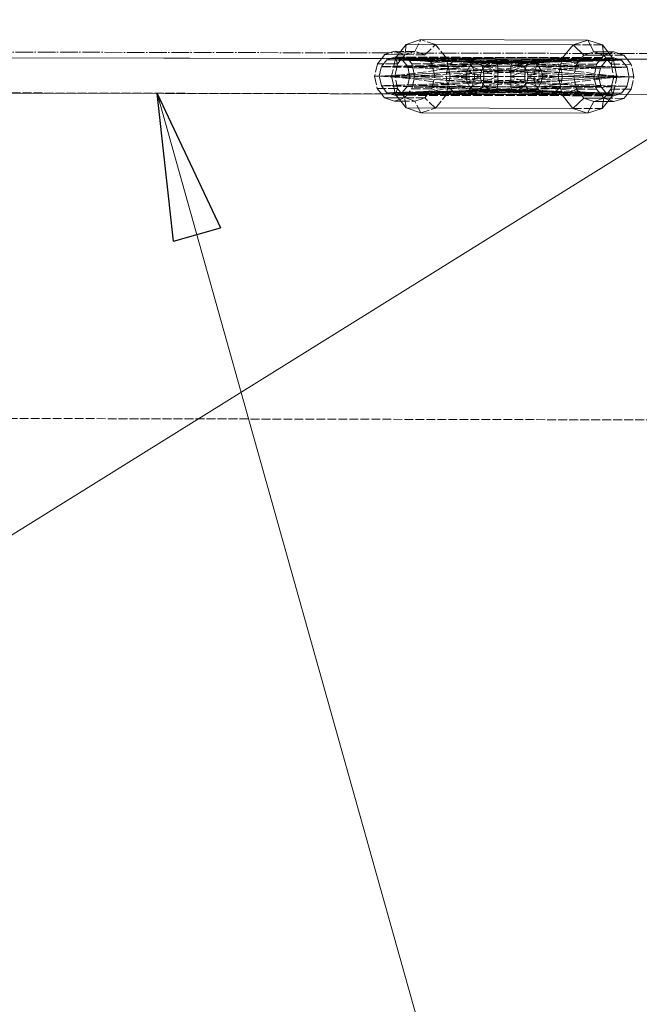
# Model space of a CAD drawing. Header units: millimetres. Extents: x -15129 to 9171, y -18789 to 5877.
# Tile 38 of 256: x -9030 to -8819, y -17105 to -16769. Entities that reach past the tile are written whole.
import ezdxf

# ---------------------------------------------------------------- set-up
doc = ezdxf.new("R2010")
doc.units = ezdxf.units.MM
doc.linetypes.add('ACAD_ISO02W100', pattern=[15, 12, -3])
doc.linetypes.add('ACAD_ISO04W100', pattern=[30, 24, -3, 0, -3])
for name, color, linetype in [('AS_Belki', 145, 'Continuous'), ('AS_Czesci specjalne', 31, 'Continuous'), ('AS_DIM_ON', 7, 'Continuous'), ('AS_Sciany betonowe', 252, 'Continuous'), ('AS_Siatki', 72, 'Continuous')]:
    doc.layers.add(name, color=color, linetype=linetype)

msp = doc.modelspace()

# ---------------------------------------------------------------- linework, layer by layer
at = {"color": 0, "linetype": 'ByBlock', "lineweight": -2}
for p, q in [((-8977.78, -16844.63), (-8983.27, -16794.24)), ((-8983.27, -16794.24), (-8961.74, -16840.13)), ((-8977.78, -16844.63), (-8961.74, -16840.13))]:
    msp.add_line(p, q, dxfattribs=at)
at = {"color": 7, "lineweight": 13}
msp.add_line((-8983.27, -16794.24), (-8816.96, -17386.81), dxfattribs=at)
at = {"layer": 'AS_Belki', "color": 145, "linetype": 'Continuous', "lineweight": 13, "ltscale": 0.25}
for p, q in [((-8906.79, -16782.39), (-9179.18, -16781.74)), ((-8745.74, -16782.76), (-9179.18, -16781.82)), ((-8787.37, -16782.67), (-8828.95, -16782.57)), ((-9179.2, -16793.82), (-8787.34, -16794.67)), ((-8828.98, -16794.57), (-8395.54, -16795.59))]:
    msp.add_line(p, q, dxfattribs=at)
at = {"layer": 'AS_Belki', "color": 84, "linetype": 'ACAD_ISO02W100', "lineweight": 13, "ltscale": 0.25}
for p, q in [((-8902.04, -16782.4), (-8906.79, -16782.39)), ((-8899.87, -16782.4), (-8902.04, -16782.4)), ((-8879.84, -16782.45), (-8899.87, -16782.4)), ((-8828.95, -16782.57), (-8849.91, -16782.52)), ((-9179.2, -16793.74), (-8906.81, -16794.39)), ((-8906.81, -16794.39), (-8902.06, -16794.4)), ((-8902.06, -16794.4), (-8899.9, -16794.4)), ((-8899.9, -16794.4), (-8879.87, -16794.45)), ((-8849.94, -16794.52), (-8828.98, -16794.57))]:
    msp.add_line(p, q, dxfattribs=at)
at = {"layer": 'AS_Belki', "color": 84, "linetype": 'ACAD_ISO02W100', "lineweight": 13, "ltscale": 0.25, "extrusion": (0.59867, -0.001411, 0.800995)}
for centre in [(-16809.33, 7081.01, -5292.42), (-16809.33, 7057.03, -5274.5)]:
    msp.add_circle(centre, 6, dxfattribs=at)
at = {"layer": 'AS_Czesci specjalne', "color": 145, "linetype": 'Continuous', "lineweight": 13, "ltscale": 0.25}
for p, q in [((-8893.3, -16775.92), (-8898.31, -16777.58)), ((-8836.42, -16776.05), (-8893.3, -16775.92)), ((-8841.43, -16777.71), (-8836.42, -16776.05)), ((-8834.34, -16780.06), (-8836.42, -16776.05)), ((-8831.42, -16777.74), (-8836.42, -16776.05)), ((-8902.29, -16779.9), (-8905.69, -16781.03)), ((-8900.18, -16779.91), (-8902.29, -16779.9)), ((-8898.31, -16777.58), (-8901.98, -16782.15)), ((-8841.43, -16777.71), (-8898.31, -16777.58)), ((-8845.11, -16782.28), (-8841.43, -16777.71)), ((-8837.74, -16781.19), (-8841.43, -16777.71)), ((-8837.74, -16781.19), (-8834.34, -16780.06)), ((-8827.45, -16780.07), (-8834.34, -16780.06)), ((-8831.09, -16780.06), (-8831.42, -16777.74)), ((-8829.56, -16780.07), (-8831.42, -16777.74)), ((-8827.45, -16780.07), (-8830.86, -16781.2)), ((-8824.05, -16781.22), (-8827.45, -16780.07)), ((-8905.69, -16781.03), (-8906.8, -16782.41)), ((-8905.69, -16781.03), (-8901.1, -16781.05)), ((-8901.98, -16782.15), (-8902.04, -16782.42)), ((-8901.98, -16782.15), (-8899.44, -16782.42)), ((-8901.98, -16782.15), (-8897.57, -16782.43)), ((-8895.94, -16782.43), (-8901.98, -16782.15)), ((-8845.11, -16782.28), (-8901.98, -16782.15)), ((-8851.18, -16782.53), (-8845.11, -16782.28)), ((-8849.58, -16782.53), (-8845.11, -16782.28)), ((-8847.73, -16782.54), (-8845.11, -16782.28)), ((-8845.16, -16782.54), (-8845.11, -16782.28)), ((-8845.11, -16782.28), (-8844.47, -16782.54)), ((-8837.74, -16781.19), (-8838.84, -16782.56)), ((-8830.86, -16781.2), (-8837.74, -16781.19)), ((-8830.86, -16781.2), (-8831.96, -16782.57)), ((-8828.98, -16782.58), (-8827.46, -16782.07)), ((-8827.46, -16782.07), (-8825.96, -16782.58)), ((-8822.96, -16782.58), (-8824.05, -16781.22)), ((-8906.8, -16794.41), (-8905.73, -16795.75)), ((-8905.73, -16795.75), (-8901.14, -16795.74)), ((-8905.73, -16795.75), (-8902.33, -16796.9)), ((-8902.33, -16796.9), (-8900.22, -16796.89)), ((-8902.06, -16794.42), (-8902.01, -16794.65)), ((-8902.01, -16794.65), (-8899.87, -16794.42)), ((-8902.01, -16794.65), (-8896.89, -16794.43)), ((-8902.01, -16794.65), (-8898.27, -16794.43)), ((-8902.01, -16794.65), (-8898.36, -16799.23)), ((-8902.01, -16794.65), (-8845.14, -16794.78)), ((-8850.65, -16794.53), (-8845.14, -16794.78)), ((-8849.21, -16794.53), (-8845.14, -16794.78)), ((-8845.14, -16794.78), (-8847.53, -16794.54)), ((-8845.14, -16794.78), (-8845.19, -16794.54)), ((-8845.14, -16794.78), (-8844.55, -16794.54)), ((-8841.48, -16799.36), (-8845.14, -16794.78)), ((-8841.48, -16799.36), (-8837.78, -16795.91)), ((-8838.86, -16794.56), (-8837.78, -16795.91)), ((-8837.78, -16795.91), (-8834.38, -16797.06)), ((-8837.78, -16795.91), (-8830.89, -16795.93)), ((-8836.48, -16801.05), (-8834.38, -16797.06)), ((-8834.38, -16797.06), (-8827.49, -16797.07)), ((-8831.97, -16794.57), (-8830.89, -16795.93)), ((-8831.47, -16799.39), (-8831.13, -16797.06)), ((-8831.47, -16799.39), (-8829.6, -16797.07)), ((-8830.89, -16795.93), (-8827.49, -16797.07)), ((-8827.49, -16795.07), (-8828.96, -16794.58)), ((-8826.01, -16794.58), (-8827.49, -16795.07)), ((-8827.49, -16797.07), (-8824.08, -16795.94)), ((-8824.08, -16795.94), (-8823, -16794.59)), ((-8898.36, -16799.23), (-8893.35, -16800.92)), ((-8898.36, -16799.23), (-8841.48, -16799.36)), ((-8836.48, -16801.05), (-8841.48, -16799.36)), ((-8836.48, -16801.05), (-8831.47, -16799.39)), ((-8893.35, -16800.92), (-8836.48, -16801.05))]:
    msp.add_line(p, q, dxfattribs=at)
at = {"layer": 'AS_Czesci specjalne', "color": 84, "linetype": 'ACAD_ISO02W100', "lineweight": 13, "ltscale": 0.25}
for p, q in [((-8895.4, -16779.94), (-8893.3, -16775.92)), ((-8888.29, -16777.6), (-8893.3, -16775.92)), ((-8902.29, -16779.9), (-8898.88, -16781.04)), ((-8895.4, -16779.94), (-8900.18, -16779.91)), ((-8898.31, -16777.58), (-8898.8, -16781.07)), ((-8898.8, -16781.07), (-8895.4, -16779.94)), ((-8892.01, -16781.08), (-8895.4, -16779.94)), ((-8892.01, -16781.08), (-8888.29, -16777.6)), ((-8884.64, -16782.19), (-8888.29, -16777.6)), ((-8831.42, -16777.74), (-8841.43, -16777.71)), ((-8834.34, -16780.06), (-8830.93, -16781.2)), ((-8830.93, -16781.2), (-8831.09, -16780.06)), ((-8827.97, -16782.07), (-8829.56, -16780.07)), ((-8906.8, -16782.41), (-8908.19, -16784.13)), ((-8904.9, -16782.76), (-8906.81, -16785.14)), ((-8869.7, -16783.86), (-8906.81, -16785.14)), ((-8904.9, -16782.76), (-8902.29, -16781.9)), ((-8904.9, -16782.76), (-8869.7, -16783.86)), ((-8868.89, -16783.57), (-8904.9, -16782.76)), ((-8868.2, -16783.48), (-8904.9, -16782.76)), ((-8824.86, -16782.95), (-8904.9, -16782.76)), ((-8902.04, -16782.42), (-8903.34, -16788.39)), ((-8902.29, -16781.9), (-8900.8, -16782.4)), ((-8901.78, -16781.9), (-8902.29, -16781.9)), ((-8901.98, -16782.15), (-8901.29, -16784.16)), ((-8827.46, -16782.07), (-8901.78, -16781.9)), ((-8901.29, -16784.16), (-8899.89, -16782.42)), ((-8901.1, -16781.05), (-8898.8, -16781.07)), ((-8900.8, -16782.4), (-8900.73, -16782.42)), ((-8900.73, -16782.42), (-8900.07, -16782.65)), ((-8900.07, -16782.65), (-8899.69, -16782.77)), ((-8899.89, -16782.42), (-8898.8, -16781.07)), ((-8899.69, -16782.77), (-8897.79, -16785.16)), ((-8877.98, -16783.42), (-8899.69, -16782.77)), ((-8862.05, -16783.59), (-8899.69, -16782.77)), ((-8861.55, -16783.49), (-8899.69, -16782.77)), ((-8899.44, -16782.42), (-8876.6, -16784.92)), ((-8896.4, -16784.16), (-8898.88, -16781.04)), ((-8898.79, -16781.04), (-8892.01, -16781.08)), ((-8897.57, -16782.43), (-8875.33, -16783.84)), ((-8874.05, -16783.46), (-8895.94, -16782.43)), ((-8889.53, -16784.19), (-8892.01, -16781.08)), ((-8889.53, -16784.19), (-8884.64, -16782.19)), ((-8883.31, -16788.44), (-8884.64, -16782.19)), ((-8884.64, -16782.19), (-8857.39, -16784.96)), ((-8856.72, -16783.89), (-8884.64, -16782.19)), ((-8855.7, -16783.51), (-8884.64, -16782.19)), ((-8830.06, -16782.94), (-8879.13, -16782.82)), ((-8873.85, -16783.54), (-8877.98, -16783.42)), ((-8875.33, -16783.84), (-8876.6, -16784.92)), ((-8874.05, -16783.46), (-8875.33, -16783.84)), ((-8875.33, -16783.84), (-8873.27, -16783.76)), ((-8875.33, -16783.84), (-8872.59, -16784.57)), ((-8873.03, -16783.85), (-8875.33, -16783.84)), ((-8874.05, -16783.46), (-8851.18, -16782.53)), ((-8874.05, -16783.46), (-8873.03, -16783.85)), ((-8868.89, -16783.57), (-8874.05, -16783.46)), ((-8867.7, -16783.58), (-8874.05, -16783.46)), ((-8868.2, -16783.48), (-8874.05, -16783.46)), ((-8869.18, -16783.68), (-8873.85, -16783.54)), ((-8873.27, -16783.76), (-8868.89, -16783.57)), ((-8873.03, -16783.85), (-8849.58, -16782.53)), ((-8867.7, -16783.58), (-8873.03, -16783.85)), ((-8873.03, -16783.85), (-8872.37, -16784.93)), ((-8873.03, -16783.85), (-8867.13, -16784.91)), ((-8869.7, -16783.86), (-8873.03, -16783.85)), ((-8873.03, -16783.85), (-8867.39, -16783.87)), ((-8872.37, -16784.93), (-8847.73, -16782.54)), ((-8871.33, -16784.9), (-8869.7, -16783.86)), ((-8862.36, -16783.88), (-8870.17, -16784.16)), ((-8869.7, -16783.86), (-8868.89, -16783.57)), ((-8862.36, -16783.88), (-8869.18, -16783.68)), ((-8868.89, -16783.57), (-8868.2, -16783.48)), ((-8830.06, -16782.94), (-8868.2, -16783.48)), ((-8867.7, -16783.58), (-8868.2, -16783.48)), ((-8830.06, -16782.94), (-8867.7, -16783.58)), ((-8867.39, -16783.87), (-8867.7, -16783.58)), ((-8867.39, -16783.87), (-8830.06, -16782.94)), ((-8867.39, -16783.87), (-8867.13, -16784.91)), ((-8831.97, -16785.31), (-8867.39, -16783.87)), ((-8862.63, -16784.92), (-8862.36, -16783.88)), ((-8862.05, -16783.59), (-8862.36, -16783.88)), ((-8862.36, -16783.88), (-8860.06, -16783.88)), ((-8861.55, -16783.49), (-8862.05, -16783.59)), ((-8860.98, -16783.58), (-8862.05, -16783.59)), ((-8860.65, -16783.67), (-8862.05, -16783.59)), ((-8861.55, -16783.49), (-8824.86, -16782.95)), ((-8861.55, -16783.49), (-8860.86, -16783.59)), ((-8855.7, -16783.51), (-8861.55, -16783.49)), ((-8855.7, -16783.51), (-8860.98, -16783.58)), ((-8860.86, -16783.59), (-8830.15, -16783.04)), ((-8860.86, -16783.59), (-8855.7, -16783.51)), ((-8860.86, -16783.59), (-8860.05, -16783.88)), ((-8860.86, -16783.59), (-8854.42, -16783.89)), ((-8856.72, -16783.89), (-8860.65, -16783.67)), ((-8856.72, -16783.89), (-8860.06, -16783.88)), ((-8860.05, -16783.88), (-8824.86, -16782.95)), ((-8860.05, -16783.88), (-8858.43, -16784.93)), ((-8822.95, -16785.33), (-8860.05, -16783.88)), ((-8860.05, -16783.88), (-8854.42, -16783.89)), ((-8859.34, -16784.35), (-8856.72, -16783.89)), ((-8858.43, -16784.93), (-8854.42, -16783.89)), ((-8857.39, -16784.96), (-8856.72, -16783.89)), ((-8856.72, -16783.89), (-8855.7, -16783.51)), ((-8855.7, -16783.51), (-8827.77, -16782.32)), ((-8854.42, -16783.89), (-8855.7, -16783.51)), ((-8854.42, -16783.89), (-8827.77, -16782.32)), ((-8853.16, -16784.97), (-8854.42, -16783.89)), ((-8853.16, -16784.97), (-8827.77, -16782.32)), ((-8846.46, -16788.53), (-8845.16, -16782.54)), ((-8827.77, -16782.32), (-8845.11, -16782.28)), ((-8844.47, -16782.54), (-8840.24, -16784.29)), ((-8838.84, -16782.56), (-8840.24, -16784.29)), ((-8831.96, -16782.57), (-8833.36, -16784.31)), ((-8831.97, -16785.31), (-8830.06, -16782.94)), ((-8830.93, -16781.2), (-8830.25, -16782.07)), ((-8830.86, -16781.2), (-8824.05, -16781.22)), ((-8830.25, -16782.07), (-8829.85, -16782.57)), ((-8830.15, -16783.04), (-8824.86, -16782.95)), ((-8830.06, -16782.94), (-8828.98, -16782.58)), ((-8829.85, -16782.57), (-8829.84, -16782.57)), ((-8829.84, -16782.57), (-8829.66, -16782.8)), ((-8829.66, -16782.8), (-8828.45, -16784.32)), ((-8828.45, -16784.32), (-8827.85, -16782.58)), ((-8827.86, -16782.21), (-8827.97, -16782.07)), ((-8827.77, -16782.32), (-8827.86, -16782.21)), ((-8827.85, -16782.57), (-8827.77, -16782.32)), ((-8827.71, -16782.57), (-8827.77, -16782.32)), ((-8826.44, -16788.57), (-8827.71, -16782.58)), ((-8825.96, -16782.58), (-8825.94, -16782.58)), ((-8825.94, -16782.58), (-8824.86, -16782.95)), ((-8824.86, -16782.95), (-8822.95, -16785.33)), ((-8821.57, -16784.34), (-8822.96, -16782.59)), ((-8908.19, -16784.13), (-8909.11, -16788.38)), ((-8902.42, -16784.16), (-8908.19, -16784.13)), ((-8907.51, -16788.38), (-8906.81, -16785.14)), ((-8872.59, -16786.49), (-8907.51, -16788.38)), ((-8906.81, -16785.14), (-8871.33, -16784.9)), ((-8906.81, -16785.14), (-8872.59, -16786.49)), ((-8876.6, -16784.92), (-8903.34, -16788.39)), ((-8903.34, -16788.39), (-8877.54, -16786.53)), ((-8902.42, -16784.16), (-8901.29, -16784.16)), ((-8902.21, -16788.4), (-8901.29, -16784.16)), ((-8872.78, -16784.25), (-8897.79, -16785.16)), ((-8897.79, -16785.16), (-8876.18, -16785.01)), ((-8897.79, -16785.16), (-8897.1, -16788.41)), ((-8897.79, -16785.16), (-8872.31, -16786.14)), ((-8897.1, -16788.41), (-8875.46, -16787.22)), ((-8895.5, -16788.41), (-8896.4, -16784.16)), ((-8896.4, -16784.16), (-8889.53, -16784.19)), ((-8888.63, -16788.43), (-8889.53, -16784.19)), ((-8857.39, -16784.96), (-8883.31, -16788.44)), ((-8883.31, -16788.44), (-8857.75, -16786.58)), ((-8877.54, -16786.53), (-8877.89, -16788.45)), ((-8876.6, -16784.92), (-8877.54, -16786.53)), ((-8872.59, -16786.49), (-8877.54, -16786.53)), ((-8877.54, -16786.53), (-8873.09, -16788.46)), ((-8872.38, -16784.91), (-8876.6, -16784.92)), ((-8876.6, -16784.92), (-8872.59, -16786.49)), ((-8876.18, -16785.01), (-8872.35, -16784.99)), ((-8875.46, -16787.22), (-8872.74, -16787.07)), ((-8873.09, -16788.46), (-8872.59, -16786.49)), ((-8870.17, -16784.16), (-8872.78, -16784.25)), ((-8872.74, -16787.07), (-8871.99, -16787.02)), ((-8872.59, -16784.57), (-8871.33, -16784.9)), ((-8872.59, -16786.49), (-8872.15, -16785.93)), ((-8871.33, -16784.9), (-8872.38, -16784.91)), ((-8867.13, -16784.91), (-8872.37, -16784.93)), ((-8872.37, -16784.93), (-8872.01, -16786.54)), ((-8872.37, -16784.93), (-8867.09, -16786.5)), ((-8846.46, -16788.53), (-8872.37, -16784.93)), ((-8872.35, -16784.99), (-8871.39, -16784.98)), ((-8872.1, -16786.15), (-8872.31, -16786.14)), ((-8872.15, -16785.93), (-8871.33, -16784.9)), ((-8872.1, -16786.15), (-8862.67, -16786.51)), ((-8867.09, -16786.5), (-8872.01, -16786.54)), ((-8872.01, -16786.54), (-8871.91, -16788.47)), ((-8872.01, -16786.54), (-8867.1, -16788.48)), ((-8846.46, -16788.53), (-8872.01, -16786.54)), ((-8871.99, -16787.02), (-8862.67, -16786.51)), ((-8871.39, -16784.98), (-8862.63, -16784.92)), ((-8867.13, -16784.91), (-8867.09, -16786.5)), ((-8831.97, -16785.31), (-8867.13, -16784.91)), ((-8867.09, -16786.5), (-8867.1, -16788.48)), ((-8867.09, -16786.5), (-8831.97, -16785.31)), ((-8867.09, -16786.5), (-8832.68, -16788.56)), ((-8862.68, -16788.49), (-8862.67, -16786.51)), ((-8862.68, -16788.49), (-8857.75, -16786.58)), ((-8862.67, -16786.51), (-8862.63, -16784.92)), ((-8862.67, -16786.51), (-8858.21, -16785.21)), ((-8857.75, -16786.58), (-8862.67, -16786.51)), ((-8862.63, -16784.92), (-8859.34, -16784.35)), ((-8858.41, -16784.96), (-8862.63, -16784.92)), ((-8858.43, -16784.93), (-8857.18, -16786.52)), ((-8858.43, -16784.93), (-8831.91, -16785.23)), ((-8853.16, -16784.97), (-8858.43, -16784.93)), ((-8857.39, -16784.96), (-8858.41, -16784.96)), ((-8858.21, -16785.21), (-8857.39, -16784.96)), ((-8857.87, -16788.5), (-8857.75, -16786.58)), ((-8857.75, -16786.58), (-8857.62, -16785.96)), ((-8857.62, -16785.96), (-8857.39, -16784.96)), ((-8857.18, -16786.52), (-8853.16, -16784.97)), ((-8857.18, -16786.52), (-8854.03, -16786.41)), ((-8857.18, -16786.52), (-8856.69, -16788.5)), ((-8822.27, -16788.58), (-8857.18, -16786.52)), ((-8852.23, -16786.59), (-8857.18, -16786.52)), ((-8856.69, -16788.5), (-8852.23, -16786.59)), ((-8854.03, -16786.41), (-8822.95, -16785.33)), ((-8852.23, -16786.59), (-8853.16, -16784.97)), ((-8826.44, -16788.57), (-8853.16, -16784.97)), ((-8851.88, -16788.51), (-8852.23, -16786.59)), ((-8826.44, -16788.57), (-8852.23, -16786.59)), ((-8840.24, -16784.29), (-8841.16, -16788.54)), ((-8833.36, -16784.31), (-8840.24, -16784.29)), ((-8833.36, -16784.31), (-8834.28, -16788.56)), ((-8832.68, -16788.56), (-8831.97, -16785.31)), ((-8831.91, -16785.23), (-8822.95, -16785.33)), ((-8828.45, -16784.32), (-8827.55, -16788.57)), ((-8828.45, -16784.32), (-8821.57, -16784.34)), ((-8822.95, -16785.33), (-8822.27, -16788.58)), ((-8820.66, -16788.59), (-8821.57, -16784.34)), ((-8909.11, -16788.38), (-8908.21, -16792.63)), ((-8909.11, -16788.38), (-8903.34, -16788.39)), ((-8906.82, -16791.64), (-8907.51, -16788.38)), ((-8907.51, -16788.38), (-8872.6, -16790.44)), ((-8907.51, -16788.38), (-8873.09, -16788.46)), ((-8872.6, -16790.44), (-8906.82, -16791.64)), ((-8903.34, -16788.39), (-8902.06, -16794.42)), ((-8903.34, -16788.39), (-8876.62, -16791.99)), ((-8903.34, -16788.39), (-8877.55, -16790.38)), ((-8903.34, -16788.39), (-8902.21, -16788.4)), ((-8901.31, -16792.63), (-8902.21, -16788.4)), ((-8897.1, -16788.41), (-8897.8, -16791.66)), ((-8897.1, -16788.41), (-8872.74, -16789.87)), ((-8896.42, -16792.66), (-8895.5, -16788.41)), ((-8895.5, -16788.41), (-8888.63, -16788.43)), ((-8889.55, -16792.66), (-8888.63, -16788.43)), ((-8884.67, -16794.69), (-8883.31, -16788.44)), ((-8883.31, -16788.44), (-8857.41, -16792.04)), ((-8883.31, -16788.44), (-8857.76, -16790.42)), ((-8883.31, -16788.44), (-8857.87, -16788.5)), ((-8877.89, -16788.45), (-8877.55, -16790.38)), ((-8877.89, -16788.45), (-8873.09, -16788.46)), ((-8873.09, -16788.46), (-8877.55, -16790.38)), ((-8877.55, -16790.38), (-8876.62, -16791.99)), ((-8877.55, -16790.38), (-8872.6, -16790.44)), ((-8876.62, -16791.99), (-8872.6, -16790.44)), ((-8875.05, -16788.46), (-8873.09, -16788.46)), ((-8872.6, -16790.44), (-8873.09, -16788.46)), ((-8873.09, -16788.46), (-8871.91, -16788.47)), ((-8872.74, -16789.87), (-8871.99, -16789.91)), ((-8872.16, -16791), (-8872.6, -16790.44)), ((-8872.38, -16792), (-8846.46, -16788.53)), ((-8872.02, -16790.39), (-8872.38, -16792)), ((-8867.1, -16790.46), (-8872.38, -16792)), ((-8872.11, -16790.79), (-8862.68, -16790.47)), ((-8871.91, -16788.47), (-8872.02, -16790.39)), ((-8867.1, -16788.48), (-8872.02, -16790.39)), ((-8872.02, -16790.39), (-8846.46, -16788.53)), ((-8872.02, -16790.39), (-8867.1, -16790.46)), ((-8871.99, -16789.91), (-8862.68, -16790.47)), ((-8871.91, -16788.47), (-8820.66, -16788.59)), ((-8867.1, -16790.46), (-8867.15, -16792.05)), ((-8867.1, -16788.48), (-8867.1, -16790.46)), ((-8867.1, -16790.46), (-8832.68, -16788.56)), ((-8831.99, -16791.81), (-8867.1, -16790.46)), ((-8857.76, -16790.42), (-8862.68, -16788.49)), ((-8862.68, -16788.49), (-8857.87, -16788.5)), ((-8862.68, -16790.47), (-8862.68, -16788.49)), ((-8862.68, -16790.47), (-8857.76, -16790.42)), ((-8862.64, -16792.06), (-8862.68, -16790.47)), ((-8862.68, -16790.47), (-8858.23, -16791.79)), ((-8857.18, -16790.48), (-8858.45, -16792.07)), ((-8857.76, -16790.42), (-8857.87, -16788.5)), ((-8857.63, -16791.04), (-8857.76, -16790.42)), ((-8856.69, -16788.5), (-8857.18, -16790.48)), ((-8857.18, -16790.48), (-8854.13, -16790.32)), ((-8857.18, -16790.48), (-8852.24, -16790.44)), ((-8853.18, -16792.05), (-8857.18, -16790.48)), ((-8854.04, -16790.61), (-8857.18, -16790.48)), ((-8852.24, -16790.44), (-8856.69, -16788.5)), ((-8856.69, -16788.5), (-8851.88, -16788.51)), ((-8856.69, -16788.5), (-8854.73, -16788.51)), ((-8854.13, -16790.32), (-8822.27, -16788.58)), ((-8822.97, -16791.83), (-8854.04, -16790.61)), ((-8853.18, -16792.05), (-8826.44, -16788.57)), ((-8853.18, -16792.05), (-8852.24, -16790.44)), ((-8852.24, -16790.44), (-8851.88, -16788.51)), ((-8852.24, -16790.44), (-8826.44, -16788.57)), ((-8845.19, -16794.54), (-8846.46, -16788.53)), ((-8846.46, -16788.53), (-8841.16, -16788.54)), ((-8841.16, -16788.54), (-8840.26, -16792.79)), ((-8834.28, -16788.56), (-8833.38, -16792.81)), ((-8831.99, -16791.81), (-8832.68, -16788.56)), ((-8832.68, -16788.56), (-8822.27, -16788.58)), ((-8827.55, -16788.57), (-8828.47, -16792.82)), ((-8827.74, -16794.57), (-8826.44, -16788.57)), ((-8827.55, -16788.57), (-8826.44, -16788.57)), ((-8822.27, -16788.58), (-8822.97, -16791.83)), ((-8821.59, -16792.84), (-8820.66, -16788.59)), ((-8908.21, -16792.63), (-8906.8, -16794.41)), ((-8908.21, -16792.63), (-8902.44, -16792.63)), ((-8904.92, -16794.02), (-8906.82, -16791.64)), ((-8906.82, -16791.64), (-8869.72, -16793.08)), ((-8906.82, -16791.64), (-8871.35, -16792.04)), ((-8869.72, -16793.08), (-8904.92, -16794.02)), ((-8868.91, -16793.38), (-8904.92, -16794.02)), ((-8904.92, -16794.02), (-8868.23, -16793.48)), ((-8902.32, -16794.9), (-8904.92, -16794.02)), ((-8904.92, -16794.02), (-8824.88, -16794.21)), ((-8902.44, -16792.63), (-8901.31, -16792.63)), ((-8902.01, -16794.65), (-8901.31, -16792.63)), ((-8899.88, -16794.42), (-8901.31, -16792.63)), ((-8899.72, -16794.03), (-8900.09, -16794.16)), ((-8899.87, -16794.42), (-8876.62, -16791.99)), ((-8897.8, -16791.66), (-8899.72, -16794.03)), ((-8899.72, -16794.03), (-8862.07, -16793.39)), ((-8899.72, -16794.03), (-8861.57, -16793.49)), ((-8899.72, -16794.03), (-8878.01, -16793.49)), ((-8898.92, -16795.77), (-8896.42, -16792.66)), ((-8898.27, -16794.43), (-8875.35, -16793.08)), ((-8897.8, -16791.66), (-8875.87, -16790.91)), ((-8876.41, -16792.53), (-8897.8, -16791.66)), ((-8897.8, -16791.66), (-8876.2, -16791.9)), ((-8896.89, -16794.43), (-8874.08, -16793.46)), ((-8896.42, -16792.66), (-8889.55, -16792.66)), ((-8892.04, -16795.76), (-8889.55, -16792.66)), ((-8889.55, -16792.66), (-8884.67, -16794.69)), ((-8884.67, -16794.69), (-8857.41, -16792.04)), ((-8884.67, -16794.69), (-8856.75, -16793.12)), ((-8884.67, -16794.69), (-8855.72, -16793.51)), ((-8878.01, -16793.49), (-8873.88, -16793.39)), ((-8876.62, -16791.99), (-8875.35, -16793.08)), ((-8876.62, -16791.99), (-8871.35, -16792.04)), ((-8872.8, -16792.68), (-8876.41, -16792.53)), ((-8876.2, -16791.9), (-8872.37, -16791.95)), ((-8875.87, -16790.91), (-8872.33, -16790.79)), ((-8872.61, -16792.36), (-8875.35, -16793.08)), ((-8875.35, -16793.08), (-8874.08, -16793.46)), ((-8875.35, -16793.08), (-8873.3, -16793.17)), ((-8875.35, -16793.08), (-8873.05, -16793.08)), ((-8873.05, -16793.08), (-8874.08, -16793.46)), ((-8867.73, -16793.38), (-8874.08, -16793.46)), ((-8868.91, -16793.38), (-8874.08, -16793.46)), ((-8874.08, -16793.46), (-8850.65, -16794.53)), ((-8874.08, -16793.46), (-8868.23, -16793.48)), ((-8873.88, -16793.39), (-8862.39, -16793.1)), ((-8873.3, -16793.17), (-8868.91, -16793.38)), ((-8872.38, -16792), (-8873.05, -16793.08)), ((-8867.15, -16792.05), (-8873.05, -16793.08)), ((-8873.05, -16793.08), (-8849.21, -16794.53)), ((-8873.05, -16793.08), (-8867.73, -16793.38)), ((-8873.05, -16793.08), (-8869.72, -16793.08)), ((-8873.05, -16793.08), (-8867.41, -16793.09)), ((-8862.39, -16793.1), (-8872.8, -16792.68)), ((-8871.35, -16792.04), (-8872.61, -16792.36)), ((-8847.53, -16794.54), (-8872.38, -16792)), ((-8872.38, -16792), (-8867.15, -16792.05)), ((-8872.37, -16791.95), (-8871.41, -16791.96)), ((-8872.33, -16790.79), (-8872.11, -16790.79)), ((-8871.35, -16792.04), (-8872.16, -16791)), ((-8871.41, -16791.96), (-8862.64, -16792.06)), ((-8869.72, -16793.08), (-8871.35, -16792.04)), ((-8868.91, -16793.38), (-8869.72, -16793.08)), ((-8868.23, -16793.48), (-8868.91, -16793.38)), ((-8868.23, -16793.48), (-8867.73, -16793.38)), ((-8868.23, -16793.48), (-8830.09, -16794.2)), ((-8867.41, -16793.09), (-8867.73, -16793.38)), ((-8867.73, -16793.38), (-8830.09, -16794.2)), ((-8867.41, -16793.09), (-8831.99, -16791.81)), ((-8867.41, -16793.09), (-8867.15, -16792.05)), ((-8830.09, -16794.2), (-8867.41, -16793.09)), ((-8867.15, -16792.05), (-8831.99, -16791.81)), ((-8862.64, -16792.06), (-8857.41, -16792.04)), ((-8862.39, -16793.1), (-8862.64, -16792.06)), ((-8856.75, -16793.12), (-8862.64, -16792.06)), ((-8862.07, -16793.39), (-8862.39, -16793.1)), ((-8862.39, -16793.1), (-8860.08, -16793.11)), ((-8862.07, -16793.39), (-8860.68, -16793.32)), ((-8861.57, -16793.49), (-8862.07, -16793.39)), ((-8861, -16793.41), (-8862.07, -16793.39)), ((-8860.89, -16793.39), (-8861.57, -16793.49)), ((-8861.57, -16793.49), (-8830.16, -16794.1)), ((-8861.57, -16793.49), (-8855.72, -16793.51)), ((-8855.72, -16793.51), (-8861, -16793.41)), ((-8860.07, -16793.11), (-8860.89, -16793.39)), ((-8860.89, -16793.39), (-8854.44, -16793.12)), ((-8824.88, -16794.21), (-8860.89, -16793.39)), ((-8855.72, -16793.51), (-8860.89, -16793.39)), ((-8860.68, -16793.32), (-8856.75, -16793.12)), ((-8860.08, -16793.11), (-8856.75, -16793.12)), ((-8860.07, -16793.11), (-8822.97, -16791.83)), ((-8858.45, -16792.07), (-8860.07, -16793.11)), ((-8830.21, -16794.04), (-8860.07, -16793.11)), ((-8854.44, -16793.12), (-8860.07, -16793.11)), ((-8858.45, -16792.07), (-8853.57, -16792.03)), ((-8858.45, -16792.07), (-8853.18, -16792.05)), ((-8854.44, -16793.12), (-8858.45, -16792.07)), ((-8858.23, -16791.79), (-8857.41, -16792.04)), ((-8857.41, -16792.04), (-8857.63, -16791.04)), ((-8856.75, -16793.12), (-8857.41, -16792.04)), ((-8855.72, -16793.51), (-8856.75, -16793.12)), ((-8855.72, -16793.51), (-8854.44, -16793.12)), ((-8855.72, -16793.51), (-8827.8, -16794.82)), ((-8854.44, -16793.12), (-8853.18, -16792.05)), ((-8827.8, -16794.82), (-8854.44, -16793.12)), ((-8853.57, -16792.03), (-8822.97, -16791.83)), ((-8827.8, -16794.82), (-8853.18, -16792.05)), ((-8844.55, -16794.54), (-8840.26, -16792.79)), ((-8840.26, -16792.79), (-8838.86, -16794.56)), ((-8840.26, -16792.79), (-8833.38, -16792.81)), ((-8833.38, -16792.81), (-8831.97, -16794.57)), ((-8830.09, -16794.2), (-8831.99, -16791.81)), ((-8824.88, -16794.21), (-8830.21, -16794.04)), ((-8828.47, -16792.82), (-8829.69, -16794.33)), ((-8828.47, -16792.82), (-8827.88, -16794.57)), ((-8828.47, -16792.82), (-8821.59, -16792.84)), ((-8822.97, -16791.83), (-8824.88, -16794.21)), ((-8822.99, -16794.58), (-8821.59, -16792.84)), ((-8902.33, -16796.9), (-8898.92, -16795.77)), ((-8901.92, -16794.76), (-8902.32, -16794.9)), ((-8902.32, -16794.9), (-8901.81, -16794.9)), ((-8900.89, -16794.42), (-8901.92, -16794.76)), ((-8901.81, -16794.9), (-8827.49, -16795.07)), ((-8898.83, -16795.74), (-8901.14, -16795.74)), ((-8900.82, -16794.4), (-8900.89, -16794.42)), ((-8900.09, -16794.16), (-8900.82, -16794.4)), ((-8900.22, -16796.89), (-8895.44, -16796.89)), ((-8898.83, -16795.74), (-8899.88, -16794.42)), ((-8898.36, -16799.23), (-8898.83, -16795.74)), ((-8895.44, -16796.89), (-8898.83, -16795.74)), ((-8892.04, -16795.76), (-8898.83, -16795.77)), ((-8895.44, -16796.89), (-8892.04, -16795.76)), ((-8893.35, -16800.92), (-8895.44, -16796.89)), ((-8888.34, -16799.25), (-8892.04, -16795.76)), ((-8888.34, -16799.25), (-8884.67, -16794.69)), ((-8845.14, -16794.78), (-8827.8, -16794.82)), ((-8830.97, -16795.93), (-8834.38, -16797.06)), ((-8831.13, -16797.06), (-8830.97, -16795.93)), ((-8830.28, -16795.07), (-8830.97, -16795.93)), ((-8830.89, -16795.93), (-8824.08, -16795.94)), ((-8829.88, -16794.57), (-8830.28, -16795.07)), ((-8830.16, -16794.1), (-8824.88, -16794.21)), ((-8828.96, -16794.58), (-8830.09, -16794.2)), ((-8829.69, -16794.33), (-8829.88, -16794.57)), ((-8829.88, -16794.57), (-8829.88, -16794.57)), ((-8829.6, -16797.07), (-8828, -16795.07)), ((-8828, -16795.07), (-8827.89, -16794.94)), ((-8827.89, -16794.94), (-8827.8, -16794.82)), ((-8827.88, -16794.58), (-8827.8, -16794.82)), ((-8827.8, -16794.82), (-8827.74, -16794.58)), ((-8825.99, -16794.58), (-8826.01, -16794.58)), ((-8824.88, -16794.21), (-8825.99, -16794.58)), ((-8893.35, -16800.92), (-8888.34, -16799.25)), ((-8841.48, -16799.36), (-8831.47, -16799.39))]:
    msp.add_line(p, q, dxfattribs=at)
at = {"layer": 'AS_DIM_ON', "color": 7, "lineweight": 13}
msp.add_line((-8446.56, -16580), (-9611.94, -17305.31), dxfattribs=at)
at = {"layer": 'AS_Sciany betonowe', "color": 145, "linetype": 'ACAD_ISO02W100', "lineweight": 13, "ltscale": 0.25}
msp.add_line((-11227.69, -16900.22), (110.14, -16925.78), dxfattribs=at)
at = {"layer": 'AS_Siatki', "color": 20, "linetype": 'ACAD_ISO04W100', "lineweight": 13, "ltscale": 0.25}
msp.add_line((-11608.02, -16774.36), (105.98, -16800.77), dxfattribs=at)

doc.saveas('drawing.dxf')
